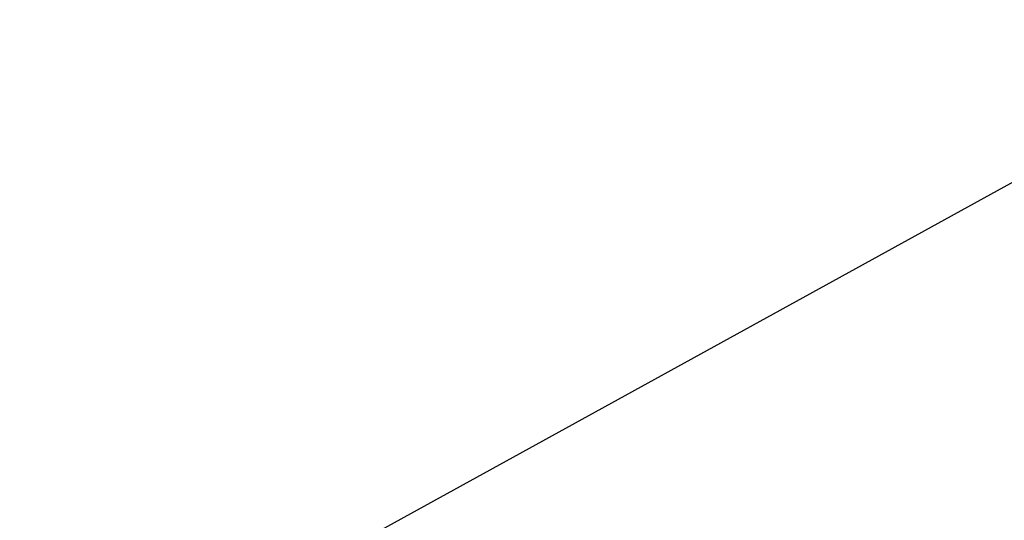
# Model space of a CAD drawing. Extents: x -219 to 381, y -9 to 31.
# Tile 166 of 256: x -0.615499 to -0.613561, y 18.25374 to 18.254725. Entities that reach past the tile are written whole.
import ezdxf

# ---------------------------------------------------------------- set-up
doc = ezdxf.new("R2010")
doc.units = 0
doc.header["$LTSCALE"] = 25.4
doc.layers.get('0').update_dxf_attribs({"color": 13, "linetype": 'CONTINUOUS'})

# ---------------------------------------------------------------- blocks, each defined once
blk = doc.blocks.new('IMPULSE-LED-S-8115_STL_1')
at = {"color": 250}
blk.add_line((-0.356628, 18.3957348, 1.1655962), (-0.6891994, 18.2127876, 1.3828374), dxfattribs=at)
blk.add_line((-0.356628, 18.3957348, 1.1655962), (-0.6891994, 18.2127876, 1.3828374), dxfattribs=at)
mesh = blk.add_polyface(dxfattribs=at)
corners = [(-0.5510153, 18.3503017, 219.132782), (-0.7142757, 18.2542038, 219.242157), (-0.7625684, 18.341259, 219.2364655)]
mesh.append_faces([[corners[k] for k in face] for face in [(0, 1, 2)]], dxfattribs={"color": 250})
mesh = blk.add_polyface(dxfattribs=at)
corners = [(-0.7142757, 18.2542038, 219.242157), (-0.6098645, 18.0951214, 219.2527313), (-0.6485444, 18.1501865, 219.3365326)]
mesh.append_faces([[corners[k] for k in face] for face in [(0, 1, 2)]], dxfattribs={"color": 250})

msp = doc.modelspace()

# ---------------------------------------------------------------- block references
at = {"color": 0}
msp.add_blockref('IMPULSE-LED-S-8115_STL_1', (0, 0), dxfattribs=at)

doc.saveas('drawing.dxf')
